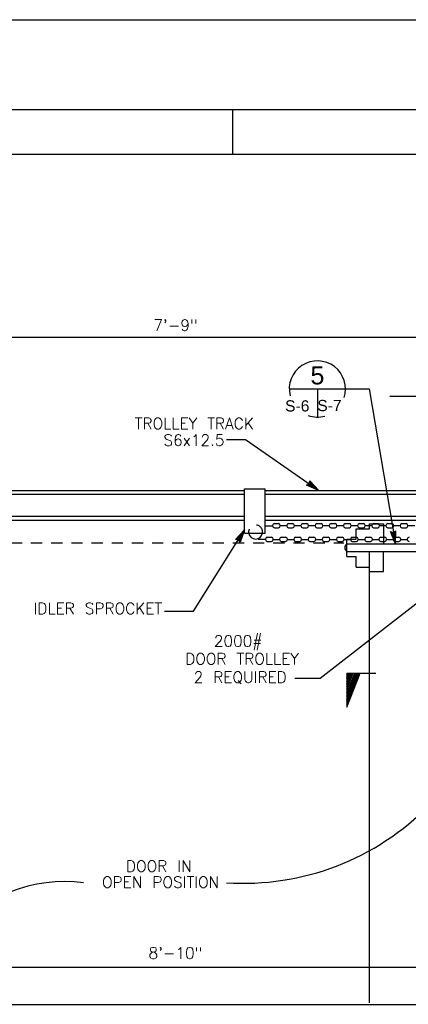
# Model space of a CAD drawing. Extents: x -27.8 to 14.2, y -21.6 to 8.4.
# Tile 6 of 30: x -21.2 to -16.8, y -2.6 to 8.4. Entities that reach past the tile are written whole.
import ezdxf
from ezdxf.enums import TextEntityAlignment as Align

# ---------------------------------------------------------------- set-up
doc = ezdxf.new("R2010")
doc.units = 0
doc.header["$MEASUREMENT"] = 0
doc.linetypes.add('HIDDEN2', pattern=[0.1875, 0.125, -0.0625])
doc.layers.add('01', color=7, linetype='CONTINUOUS')
doc.layers.add('02', color=7, linetype='CONTINUOUS')
doc.styles.add('ARIAL', font='Arial')
doc.styles.add('TXT_SHX', font='txt.shx')

msp = doc.modelspace()

# ---------------------------------------------------------------- linework, layer by layer
at = {"layer": '01', "color": 7, "linetype": 'CONTINUOUS'}
for p, q in [((-27.786, 8.357), (14.214, 8.357)), ((-26.786, 7.357), (13.214, 7.357)), ((-18.786, 7.357), (-18.786, 6.857)), ((-25.286, 6.857), (12.714, 6.857)), ((-16.641, 4.816), (-21.718, 4.816)), ((-17.543, 4.242), (-17.263, 4.242)), ((-17.263, 4.242), (-16.969, 2.515)), ((-17.032, 4.163), (-16.641, 4.163)), ((-18.85, 3.678), (-18.639, 3.678)), ((-18.639, 3.678), (-17.823, 3.112)), ((-17.959, 3.169), (-17.93, 3.186)), ((-17.942, 3.17), (-17.923, 3.182)), ((-17.93, 3.186), (-17.924, 3.22)), ((-17.823, 3.112), (-17.924, 3.22)), ((-17.923, 3.182), (-17.919, 3.203)), ((-17.853, 3.133), (-17.919, 3.203)), ((-17.917, 3.177), (-17.915, 3.187)), ((-17.883, 3.154), (-17.915, 3.187)), ((-21.633, 3.112), (-18.651, 3.112)), ((-18.65, 2.634), (-18.65, 3.13)), ((-18.65, 3.13), (-18.419, 3.13)), ((-18.419, 2.634), (-18.419, 3.13)), ((-18.418, 3.112), (-16.711, 3.112)), ((-17.823, 3.112), (-17.959, 3.169)), ((-17.853, 3.133), (-17.942, 3.17)), ((-17.926, 3.171), (-17.917, 3.177)), ((-17.883, 3.154), (-17.926, 3.171)), ((-21.633, 3.07), (-18.651, 3.07)), ((-18.418, 3.07), (-16.711, 3.07)), ((-22.317, 2.823), (-18.651, 2.823)), ((-22.317, 2.781), (-18.649, 2.781)), ((-18.421, 2.781), (-15.709, 2.781)), ((-18.419, 2.823), (-15.709, 2.823)), ((-19.221, 1.764), (-18.65, 2.671)), ((-18.65, 2.671), (-18.753, 2.566)), ((-18.67, 2.64), (-18.737, 2.571)), ((-18.67, 2.64), (-18.703, 2.549)), ((-18.65, 2.671), (-18.7, 2.533)), ((-18.65, 2.634), (-18.419, 2.634)), ((-18.417, 2.716), (-18.331, 2.716)), ((-18.338, 2.716), (-18.338, 2.722)), ((-18.318, 2.742), (-18.272, 2.742)), ((-18.318, 2.696), (-18.272, 2.696)), ((-18.259, 2.719), (-18.173, 2.719)), ((-18.252, 2.716), (-18.252, 2.722)), ((-18.18, 2.716), (-18.18, 2.722)), ((-18.16, 2.742), (-18.114, 2.742)), ((-18.16, 2.696), (-18.114, 2.696)), ((-18.101, 2.719), (-18.015, 2.719)), ((-18.094, 2.716), (-18.094, 2.722)), ((-18.022, 2.716), (-18.022, 2.722)), ((-18.002, 2.742), (-17.956, 2.742)), ((-18.002, 2.696), (-17.956, 2.696)), ((-17.943, 2.719), (-17.857, 2.719)), ((-17.936, 2.716), (-17.936, 2.722)), ((-17.864, 2.716), (-17.864, 2.722)), ((-17.844, 2.742), (-17.798, 2.742)), ((-17.844, 2.696), (-17.798, 2.696)), ((-17.809, 1.018), (-15.709, 2.654)), ((-17.785, 2.719), (-17.699, 2.719)), ((-17.778, 2.716), (-17.778, 2.722)), ((-17.706, 2.716), (-17.706, 2.722)), ((-17.686, 2.742), (-17.64, 2.742)), ((-17.686, 2.696), (-17.64, 2.696)), ((-17.627, 2.719), (-17.541, 2.719)), ((-17.62, 2.716), (-17.62, 2.722)), ((-17.548, 2.716), (-17.548, 2.722)), ((-17.528, 2.742), (-17.482, 2.742)), ((-17.528, 2.696), (-17.482, 2.696)), ((-17.469, 2.719), (-17.383, 2.719)), ((-17.462, 2.716), (-17.462, 2.722)), ((-17.405, 2.685), (-17.256, 2.685)), ((-17.405, 2.567), (-17.405, 2.685)), ((-17.39, 2.716), (-17.39, 2.722)), ((-17.37, 2.742), (-17.324, 2.742)), ((-17.37, 2.696), (-17.324, 2.696)), ((-17.311, 2.719), (-17.225, 2.719)), ((-17.304, 2.716), (-17.304, 2.722)), ((-17.256, 2.74), (-17.101, 2.74)), ((-17.256, 2.685), (-17.256, 2.74)), ((-17.232, 2.716), (-17.232, 2.722)), ((-17.212, 2.742), (-17.166, 2.742)), ((-17.212, 2.696), (-17.166, 2.696)), ((-17.153, 2.719), (-17.067, 2.719)), ((-17.146, 2.716), (-17.146, 2.722)), ((-17.101, 2.74), (-17.101, 2.515)), ((-17.074, 2.716), (-17.074, 2.722)), ((-17.054, 2.742), (-17.008, 2.742)), ((-17.054, 2.696), (-17.008, 2.696)), ((-16.969, 2.515), (-17.024, 2.652)), ((-17.024, 2.652), (-16.991, 2.643)), ((-16.975, 2.551), (-17.011, 2.641)), ((-17.011, 2.641), (-16.989, 2.635)), ((-16.995, 2.719), (-16.909, 2.719)), ((-16.991, 2.643), (-16.963, 2.662)), ((-16.989, 2.635), (-16.971, 2.647)), ((-16.988, 2.716), (-16.988, 2.722)), ((-16.975, 2.551), (-16.971, 2.647)), ((-16.969, 2.515), (-16.963, 2.662)), ((-16.916, 2.716), (-16.916, 2.722)), ((-16.896, 2.742), (-16.85, 2.742)), ((-16.896, 2.696), (-16.85, 2.696)), ((-16.837, 2.719), (-16.751, 2.719)), ((-16.83, 2.716), (-16.83, 2.722)), ((-18.719, 2.561), (-18.753, 2.566)), ((-18.715, 2.568), (-18.737, 2.571)), ((-18.689, 2.609), (-18.72, 2.576)), ((-18.711, 2.575), (-18.72, 2.576)), ((-18.7, 2.533), (-18.719, 2.561)), ((-18.703, 2.549), (-18.715, 2.568)), ((-18.704, 2.566), (-18.711, 2.575)), ((-18.689, 2.609), (-18.704, 2.566)), ((-18.498, 2.567), (-18.412, 2.567)), ((-18.417, 2.563), (-18.417, 2.569)), ((-18.397, 2.589), (-18.351, 2.589)), ((-18.397, 2.543), (-18.351, 2.543)), ((-18.338, 2.566), (-18.252, 2.566)), ((-18.331, 2.563), (-18.331, 2.569)), ((-18.259, 2.563), (-18.259, 2.569)), ((-18.239, 2.589), (-18.193, 2.589)), ((-18.239, 2.543), (-18.193, 2.543)), ((-18.18, 2.566), (-18.094, 2.566)), ((-18.173, 2.563), (-18.173, 2.569)), ((-18.101, 2.563), (-18.101, 2.569)), ((-18.081, 2.589), (-18.035, 2.589)), ((-18.081, 2.543), (-18.035, 2.543)), ((-18.022, 2.566), (-17.936, 2.566)), ((-18.015, 2.563), (-18.015, 2.569)), ((-17.943, 2.563), (-17.943, 2.569)), ((-17.923, 2.589), (-17.877, 2.589)), ((-17.923, 2.543), (-17.877, 2.543)), ((-17.864, 2.566), (-17.778, 2.566)), ((-17.857, 2.563), (-17.857, 2.569)), ((-17.785, 2.563), (-17.785, 2.569)), ((-17.765, 2.589), (-17.719, 2.589)), ((-17.765, 2.543), (-17.719, 2.543)), ((-17.706, 2.566), (-17.62, 2.566)), ((-17.699, 2.563), (-17.699, 2.569)), ((-17.627, 2.563), (-17.627, 2.569)), ((-17.607, 2.589), (-17.561, 2.589)), ((-17.607, 2.543), (-17.561, 2.543)), ((-17.548, 2.566), (-17.462, 2.566)), ((-17.541, 2.563), (-17.541, 2.569)), ((-17.509, 2.567), (-17.405, 2.567)), ((-17.509, 2.375), (-17.509, 2.567)), ((-17.469, 2.563), (-17.469, 2.569)), ((-17.449, 2.589), (-17.403, 2.589)), ((-17.449, 2.543), (-17.403, 2.543)), ((-17.39, 2.566), (-17.304, 2.566)), ((-17.383, 2.563), (-17.383, 2.569)), ((-17.311, 2.563), (-17.311, 2.569)), ((-17.291, 2.589), (-17.245, 2.589)), ((-17.291, 2.543), (-17.245, 2.543)), ((-17.232, 2.566), (-17.146, 2.566)), ((-17.225, 2.563), (-17.225, 2.569)), ((-17.153, 2.563), (-17.153, 2.569)), ((-17.133, 2.589), (-17.087, 2.589)), ((-17.133, 2.543), (-17.087, 2.543)), ((-17.074, 2.566), (-16.988, 2.566)), ((-17.067, 2.563), (-17.067, 2.569)), ((-16.981, 2.587), (-16.999, 2.63)), ((-16.999, 2.63), (-16.988, 2.627)), ((-16.995, 2.563), (-16.995, 2.569)), ((-16.988, 2.627), (-16.98, 2.633)), ((-16.981, 2.587), (-16.98, 2.633)), ((-16.975, 2.589), (-16.929, 2.589)), ((-16.975, 2.543), (-16.929, 2.543)), ((-16.916, 2.566), (-16.83, 2.566)), ((-16.909, 2.563), (-16.909, 2.569)), ((-16.837, 2.563), (-16.837, 2.569)), ((-17.509, 2.515), (-11.491, 2.515)), ((-17.509, 2.43), (-16.545, 2.43)), ((-17.256, -2.598), (-17.256, 2.427)), ((-17.101, 2.208), (-17.101, 2.43)), ((-17.509, 2.375), (-17.405, 2.375)), ((-17.405, 2.257), (-17.405, 2.375)), ((-17.405, 2.257), (-17.256, 2.257)), ((-17.256, 2.208), (-17.101, 2.208)), ((-19.541, 1.764), (-19.221, 1.764)), ((-18.091, 1.018), (-17.809, 1.018)), ((-16.593, -2.204), (-21.931, -2.204)), ((-22.768, -2.616), (-8.86, -2.616))]:
    msp.add_line(p, q, dxfattribs=at)
at = {"layer": '01', "color": 7, "linetype": 'HIDDEN2'}
msp.add_line((-21.931, 2.527), (-17.544, 2.527), dxfattribs=at)
msp.add_arc((-18.527, 2.648), 0.078, 349.5625, 190.3048, dxfattribs=at)
at = {"layer": '01', "color": 7, "linetype": 'CONTINUOUS'}
for centre, radius, start, end in [((-18.527, 2.648), 0.078, 190.3048, 349.5625), ((-18.318, 2.722), 0.02, 90, 180), ((-18.318, 2.716), 0.02, 180, 270), ((-18.272, 2.722), 0.02, 0, 90), ((-18.272, 2.716), 0.02, 270, 360), ((-18.16, 2.722), 0.02, 90, 180), ((-18.16, 2.716), 0.02, 180, 270), ((-18.114, 2.722), 0.02, 0, 90), ((-18.114, 2.716), 0.02, 270, 360), ((-18.002, 2.722), 0.02, 90, 180), ((-18.002, 2.716), 0.02, 180, 270), ((-17.956, 2.722), 0.02, 0, 90), ((-17.956, 2.716), 0.02, 270, 360), ((-17.844, 2.722), 0.02, 90, 180), ((-17.844, 2.716), 0.02, 180, 270), ((-17.798, 2.722), 0.02, 0, 90), ((-17.798, 2.716), 0.02, 270, 360), ((-17.686, 2.722), 0.02, 90, 180), ((-17.686, 2.716), 0.02, 180, 270), ((-17.64, 2.722), 0.02, 0, 90), ((-17.64, 2.716), 0.02, 270, 360), ((-17.528, 2.722), 0.02, 90, 180), ((-17.528, 2.716), 0.02, 180, 270), ((-17.482, 2.722), 0.02, 0, 90), ((-17.482, 2.716), 0.02, 270, 360), ((-17.37, 2.722), 0.02, 90, 180), ((-17.37, 2.716), 0.02, 180, 270), ((-17.324, 2.722), 0.02, 0, 90), ((-17.324, 2.716), 0.02, 270, 360), ((-17.212, 2.722), 0.02, 90, 180), ((-17.212, 2.716), 0.02, 180, 270), ((-17.166, 2.722), 0.02, 0, 90), ((-17.166, 2.716), 0.02, 270, 360), ((-17.054, 2.722), 0.02, 90, 180), ((-17.054, 2.716), 0.02, 180, 270), ((-17.008, 2.722), 0.02, 0, 90), ((-17.008, 2.716), 0.02, 270, 360), ((-16.896, 2.722), 0.02, 90, 180), ((-16.896, 2.716), 0.02, 180, 270), ((-16.85, 2.722), 0.02, 0, 90), ((-16.85, 2.716), 0.02, 270, 360), ((-18.397, 2.569), 0.02, 90, 180), ((-18.397, 2.563), 0.02, 180, 270), ((-18.351, 2.569), 0.02, 0, 90), ((-18.351, 2.563), 0.02, 270, 360), ((-18.239, 2.569), 0.02, 90, 180), ((-18.239, 2.563), 0.02, 180, 270), ((-18.193, 2.569), 0.02, 0, 90), ((-18.193, 2.563), 0.02, 270, 360), ((-18.081, 2.569), 0.02, 90, 180), ((-18.081, 2.563), 0.02, 180, 270), ((-18.035, 2.569), 0.02, 0, 90), ((-18.035, 2.563), 0.02, 270, 360), ((-17.923, 2.569), 0.02, 90, 180), ((-17.923, 2.563), 0.02, 180, 270), ((-17.877, 2.569), 0.02, 0, 90), ((-17.877, 2.563), 0.02, 270, 360), ((-17.765, 2.569), 0.02, 90, 180), ((-17.765, 2.563), 0.02, 180, 270), ((-17.719, 2.569), 0.02, 0, 90), ((-17.719, 2.563), 0.02, 270, 360), ((-17.607, 2.569), 0.02, 90, 180), ((-17.607, 2.563), 0.02, 180, 270), ((-17.561, 2.569), 0.02, 0, 90), ((-17.561, 2.563), 0.02, 270, 360), ((-17.449, 2.569), 0.02, 90, 180), ((-17.449, 2.563), 0.02, 180, 270), ((-17.403, 2.569), 0.02, 0, 90), ((-17.403, 2.563), 0.02, 270, 360), ((-17.291, 2.569), 0.02, 90, 180), ((-17.291, 2.563), 0.02, 180, 270), ((-17.245, 2.569), 0.02, 0, 90), ((-17.245, 2.563), 0.02, 270, 360), ((-17.133, 2.569), 0.02, 90, 180), ((-17.133, 2.563), 0.02, 180, 270), ((-17.087, 2.569), 0.02, 0, 90), ((-17.087, 2.563), 0.02, 270, 360), ((-16.975, 2.569), 0.02, 90, 180), ((-16.975, 2.563), 0.02, 180, 270), ((-16.929, 2.569), 0.02, 0, 90), ((-16.929, 2.563), 0.02, 270, 360), ((-16.817, 2.569), 0.02, 90, 180), ((-16.817, 2.563), 0.02, 180, 270), ((-17.482, 2.473), 0.0505, 122.7397, 237.2603), ((-18.663, 1.626), 2.893, 266.2749, 315.7457), ((-20.648, -2.945), 1.697, 83.1843, 139.1079)]:
    msp.add_arc(centre, radius, start, end, dxfattribs=at)
at = {"layer": '02', "color": 7, "linetype": 'CONTINUOUS'}
for p, q in [((-18.151, 4.242), (-17.527, 4.242)), ((-17.839, 4.242), (-17.839, 3.93)), ((-17.51, 1.076), (-17.51, 0.697)), ((-17.51, 0.697), (-17.36, 1.076)), ((-17.51, 0.728), (-17.372, 1.076)), ((-17.51, 0.761), (-17.385, 1.076)), ((-17.51, 0.784), (-17.394, 1.076)), ((-17.51, 0.82), (-17.408, 1.076)), ((-17.51, 0.854), (-17.422, 1.076)), ((-17.51, 0.895), (-17.438, 1.076)), ((-17.51, 0.922), (-17.449, 1.076)), ((-17.51, 0.954), (-17.461, 1.076)), ((-17.51, 0.983), (-17.473, 1.076)), ((-17.51, 1.012), (-17.484, 1.076)), ((-17.51, 1.032), (-17.492, 1.076)), ((-17.51, 1.059), (-17.503, 1.076)), ((-17.51, 1.076), (-17.186, 1.076))]:
    msp.add_line(p, q, dxfattribs=at)
for start, end in [(341.9698, 193.8121), (251.0405, 285.7467)]:
    msp.add_arc((-17.839, 4.242), 0.313, start, end, dxfattribs=at)

# ---------------------------------------------------------------- texts
at = {"layer": '01', "color": 7, "linetype": 'CONTINUOUS', "style": 'TXT_SHX'}
for s, p in [('7\'-9"', (-19.42, 4.89)), ('TROLLEY TRACK', (-19.21, 3.794)), ('S6x12.5', (-19.214, 3.609)), ('IDLER SPROCKET', (-20.286, 1.734)), ('2000#', (-18.722, 1.371)), ('DOOR TROLLEY', (-18.678, 1.172)), ('2 REQUIRED', (-18.699, 0.968)), ('DOOR IN', (-19.606, -1.138)), ('OPEN POSITION', (-19.586, -1.317)), ('8\'-10"', (-19.421, -2.107))]:
    msp.add_text(s, height=0.125, dxfattribs=at).set_placement(p, align=Align.CENTER)
at = {"layer": '02', "color": 7, "linetype": 'CONTINUOUS', "style": 'ARIAL'}
for s, height, p in [('5', 0.2, (-17.838, 4.293)), ('S-6', 0.125, (-18.063, 3.991)), ('S-7', 0.125, (-17.704, 3.995))]:
    msp.add_text(s, height=height, dxfattribs=at).set_placement(p, align=Align.CENTER)

doc.saveas('drawing.dxf')
